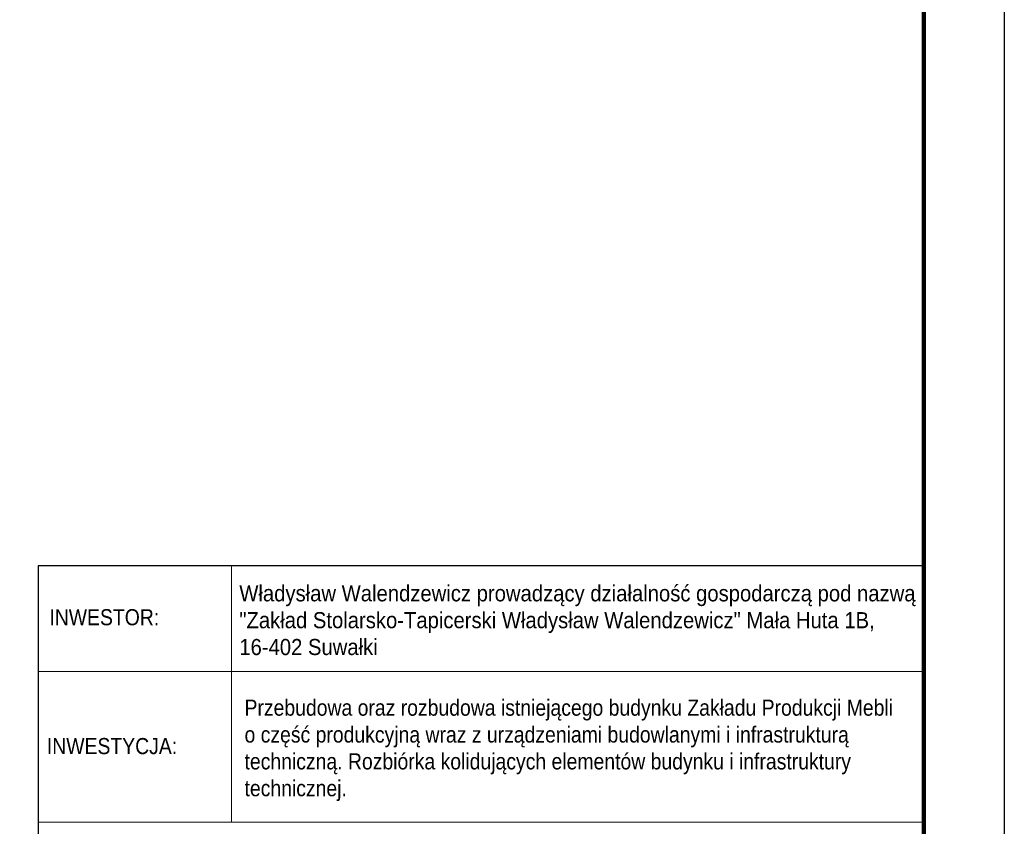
# Model space of a CAD drawing. Header units: millimetres. Extents: x -129 to 775, y 10833 to 11484.
# Tile 26 of 38: x 651 to 773, y 10954 to 11055. Entities that reach past the tile are written whole.
import ezdxf
from ezdxf.enums import TextEntityAlignment as Align

# ---------------------------------------------------------------- set-up
doc = ezdxf.new("R2010")
doc.units = ezdxf.units.MM
doc.header["$LTSCALE"] = 10
for name, color, linetype, lineweight in [('--- widok', 7, 'Continuous', 13), ('_RAMKA', 7, 'Continuous', 35), ('_Tabelka', 7, 'Continuous', 25), ('PS_DIM', 4, 'Continuous', 13)]:
    doc.layers.add(name, color=color, linetype=linetype, lineweight=lineweight)
doc.layers.add('_FORMATKA', color=8, linetype='Continuous', plot=False)
doc.styles.add('gil', font='txt', dxfattribs={"width": 0.9})

# ---------------------------------------------------------------- blocks, each defined once
blk = doc.blocks.new('tabela_rys')
at = {"layer": '_Tabelka', "color": 251, "lineweight": 15}
for p, q in [((45.62, 123.55), (45.62, 91.73)), ((21.62, 110.45), (131.62, 110.45)), ((21.62, 91.73), (131.62, 91.73)), ((21.62, 91.73), (131.62, 91.73)), ((21.62, 91.73), (131.62, 91.73))]:
    blk.add_line(p, q, dxfattribs=at)
at = {"layer": '_Tabelka', "color": 251, "lineweight": 30}
blk.add_lwpolyline([(131.62, 123.55), (21.62, 123.55), (21.62, 7.77), (131.62, 7.77)], close=True, dxfattribs=at)
at = {"layer": '--- widok', "ltscale": 0.5, "insert": (47.25, 106.96, 0.43), "char_height": 2, "width": 80.3878, "attachment_point": 1, "style": 'gil'}
blk.add_mtext('{\\C0;Przebudowa oraz rozbudowa istniejącego budynku Zakładu Produkcji Mebli o część produkcyjną wraz z urządzeniami budowlanymi i infrastrukturą techniczną. Rozbiórka kolidujących elementów budynku i infrastruktury technicznej.}', dxfattribs=at)
at = {"layer": '_Tabelka', "color": 12, "style": 'gil', "width": 0.9}
for s, p in [('INWESTOR:', (29.83, 117.19)), ('INWESTYCJA:', (30.79, 101.19))]:
    blk.add_text(s, height=2, dxfattribs=at).set_placement(p, align=Align.MIDDLE)
at = {"layer": '_Tabelka', "color": 7, "insert": (46.6, 116.81), "char_height": 2, "attachment_point": 4, "style": 'gil'}
blk.add_mtext_dynamic_manual_height_columns('{\\fArial|b0|i0|c0|p34;\\C256;W\\fArial|b0|i0|c238|p34;ł\\fArial|b0|i0|c0|p34;ad\\fArial|b0|i0|c238|p34;ysł\\fArial|b0|i0|c0|p34;aw Wa\\fArial|b0|i0|c238|p34;le\\fArial|b0|i0|c0|p34;nd\\fArial|b0|i0|c238|p34;ze\\fArial|b0|i0|c0|p34;w\\fArial|b0|i0|c238|p34;i\\fArial|b0|i0|c0|p34;c\\fArial|b0|i0|c238|p34;z\\fArial|b0|i0|c0|p34;\\~\\fArial|b0|i0|c238|p34;pr\\fArial|b0|i0|c0|p34;owad\\fArial|b0|i0|c238|p34;zą\\fArial|b0|i0|c0|p34;c\\fArial|b0|i0|c238|p34;y\\fArial|b0|i0|c0|p34; d\\fArial|b0|i0|c238|p34;zi\\fArial|b0|i0|c0|p34;a\\fArial|b0|i0|c238|p34;ł\\fArial|b0|i0|c0|p34;a\\fArial|b0|i0|c238|p34;l\\fArial|b0|i0|c0|p34;no\\fArial|b0|i0|c238|p34;ść\\fArial|b0|i0|c0|p34; \\fArial|b0|i0|c238|p34;g\\fArial|b0|i0|c0|p34;o\\fArial|b0|i0|c238|p34;sp\\fArial|b0|i0|c0|p34;oda\\fArial|b0|i0|c238|p34;r\\fArial|b0|i0|c0|p34;c\\fArial|b0|i0|c238|p34;zą\\fArial|b0|i0|c0|p34; \\fArial|b0|i0|c238|p34;p\\fArial|b0|i0|c0|p34;od na\\fArial|b0|i0|c238|p34;z\\fArial|b0|i0|c0|p34;w\\fArial|b0|i0|c238|p34;ą\\fArial|b0|i0|c0|p34; \\fArial|b0|i0|c238|p34;"Z\\fArial|b0|i0|c0|p34;a\\fArial|b0|i0|c238|p34;kł\\fArial|b0|i0|c0|p34;ad \\fArial|b0|i0|c238|p34;St\\fArial|b0|i0|c0|p34;o\\fArial|b0|i0|c238|p34;l\\fArial|b0|i0|c0|p34;a\\fArial|b0|i0|c238|p34;rsk\\fArial|b0|i0|c0|p34;o-\\fArial|b0|i0|c238|p34;T\\fArial|b0|i0|c0|p34;a\\fArial|b0|i0|c238|p34;pi\\fArial|b0|i0|c0|p34;c\\fArial|b0|i0|c238|p34;erski\\fArial|b0|i0|c0|p34; W\\fArial|b0|i0|c238|p34;ł\\fArial|b0|i0|c0|p34;ad\\fArial|b0|i0|c238|p34;ysł\\fArial|b0|i0|c0|p34;aw Wa\\fArial|b0|i0|c238|p34;le\\fArial|b0|i0|c0|p34;nd\\fArial|b0|i0|c238|p34;ze\\fArial|b0|i0|c0|p34;w\\fArial|b0|i0|c238|p34;i\\fArial|b0|i0|c0|p34;c\\fArial|b0|i0|c238|p34;z"\\fArial|b0|i0|c0|p34; \\fArial|b0|i0|c238|p34;M\\fArial|b0|i0|c0|p34;a\\fArial|b0|i0|c238|p34;ł\\fArial|b0|i0|c0|p34;a \\fArial|b0|i0|c238|p34;Hut\\fArial|b0|i0|c0|p34;a \\fArial|b0|i0|c238|p34;1\\fArial|b0|i0|c0|p34;B\\fArial|b0|i0|c238|p34;, \\P16-402 Suwałki}', width=87.5522, gutter_width=12.5, heights=[51.49], dxfattribs=at)
at = {"layer": '_Tabelka', "color": 7, "style": 'gil', "width": 0.9}
for p in [(47.79, 34.83), (47.79, 30.29), (47.79, 26.06)]:
    blk.add_attdef('NAZWA_RYS:', text='', height=2.5, dxfattribs=at).set_placement(p, align=Align.MIDDLE_LEFT)
blk.add_attdef('FORMAT', text='', height=2.5, dxfattribs=at).set_placement((33.12, 15.91), align=Align.MIDDLE)
at = {"layer": '_Tabelka', "color": 7, "style": 'gil', "width": 0.9, "flags": 8}
for tag, p in [('DATA', (61.11, 15.91)), ('SKALA', (87.85, 15.91)), ('NR_RYSUNKU', (117.18, 15.91))]:
    blk.add_attdef(tag, text='', height=2.5, dxfattribs=at).set_placement(p, align=Align.MIDDLE)

msp = doc.modelspace()

# ---------------------------------------------------------------- linework, layer by layer
at = {"layer": '_FORMATKA', "lineweight": -3}
msp.add_lwpolyline([(-127.13, 10860.89), (772.87, 10860.89), (772.87, 11454.89), (-127.13, 11454.89)], close=True, dxfattribs=at)
at = {"layer": '_RAMKA', "lineweight": -3, "const_width": 0.5}
msp.add_lwpolyline([(-97.13, 10870.89), (762.87, 10870.89), (762.87, 11444.89), (-97.13, 11444.89)], close=True, dxfattribs=at)

# ---------------------------------------------------------------- block references
at = {"layer": 'PS_DIM', "color": 7}
msp.add_blockref('tabela_rys', (631.25, 10863.12), dxfattribs=at)

doc.saveas('drawing.dxf')
